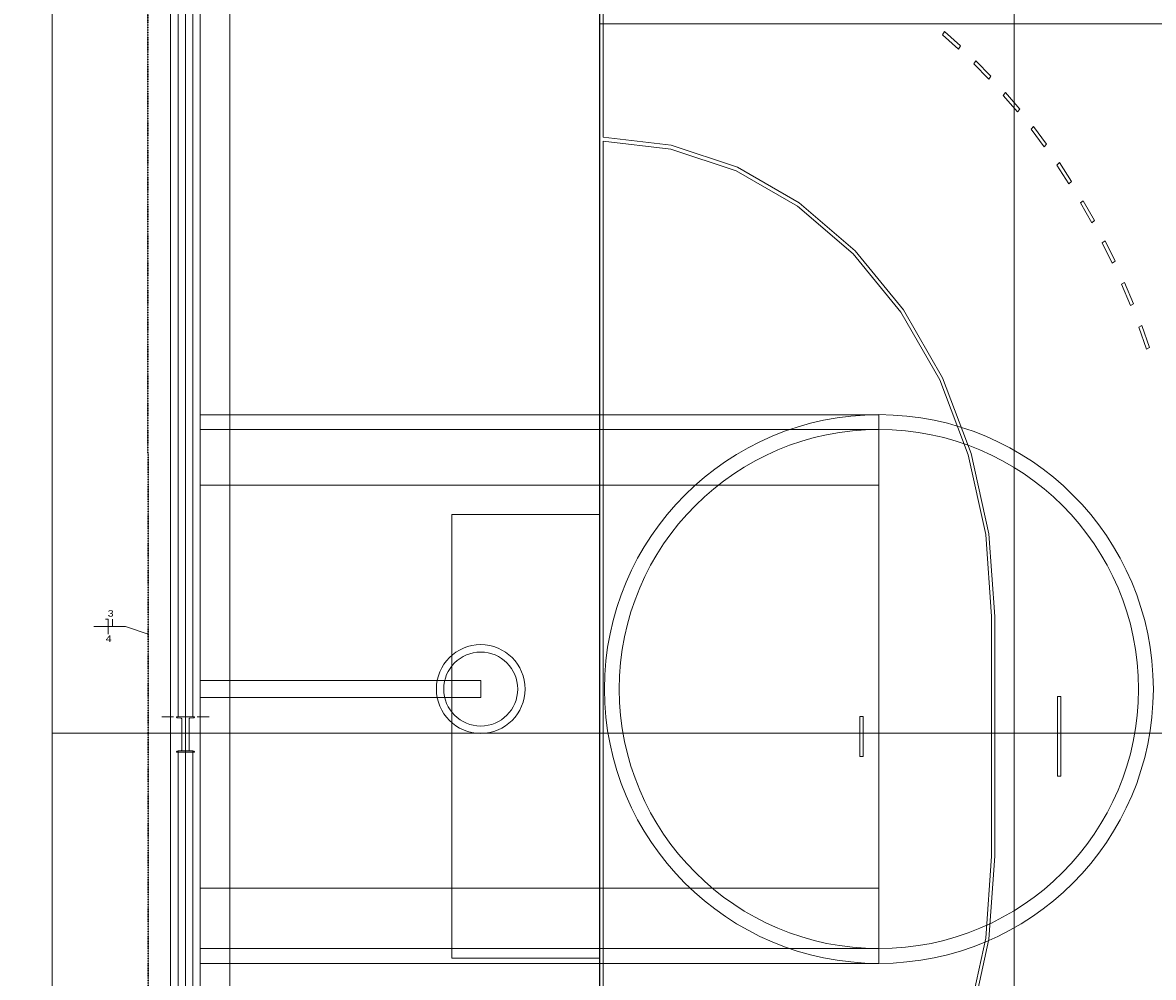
# Model space of a CAD drawing. Header units: millimetres. Extents: x 10050 to 25386, y -10594 to -3144.
# Tile 10 of 29: x 14891 to 16419, y -8964 to -7674. Entities that reach past the tile are written whole.
import ezdxf

# ---------------------------------------------------------------- set-up
doc = ezdxf.new("R2010")
doc.units = ezdxf.units.MM
doc.linetypes.add('JIS_02_1.2', pattern=[0.25, 0.125, -0.125])
for name, color, linetype, lineweight in [('EL-Condutos', 4, 'Continuous', 30), ('EL-Fios', 9, 'Continuous', 20), ('EL-Textos fios', 7, 'Continuous', 20)]:
    doc.layers.add(name, color=color, linetype=linetype, lineweight=lineweight)
doc.layers.add('Interior - Mobiliário', color=7, linetype='Continuous')
doc.layers.add('Linha _ Trama.2D', color=7, linetype='Continuous')
doc.styles.add('ARIAL', font='arial.ttf', dxfattribs={"width": 1.2})

msp = doc.modelspace()

# ---------------------------------------------------------------- linework, layer by layer
at = {"layer": 'EL-Condutos', "linetype": 'JIS_02_1.2'}
msp.add_spline([(15059.92, -7395.15), (15059.99, -7512.33), (15060.05, -7622.1), (15060.11, -7724.99), (15060.17, -7821.51), (15060.22, -7912.22), (15060.27, -7997.62), (15060.32, -8078.26), (15060.37, -8154.66), (15060.41, -8227.36), (15060.45, -8296.87), (15060.49, -8363.74), (15060.53, -8428.49), (15060.56, -8491.65), (15060.6, -8553.75), (15060.63, -8615.32), (15060.67, -8676.9), (15060.71, -8739), (15060.74, -8802.16), (15060.78, -8866.91), (15060.82, -8933.78), (15060.86, -9003.29), (15060.9, -9075.99), (15060.95, -9152.39), (15061, -9233.03), (15061.05, -9318.43), (15061.1, -9409.13), (15061.15, -9505.66), (15061.21, -9608.54), (15061.28, -9718.31), (15061.35, -9835.5)], degree=3, dxfattribs=at)
at = {"layer": 'EL-Fios'}
for p, q in [((15003.14, -8480.36), (15006.47, -8480.36)), ((15006.47, -8500.36), (15006.47, -8480.36)), ((15012.44, -8490.36), (15012.44, -8480.36))]:
    msp.add_line(p, q, dxfattribs=at)
at = {"layer": 'EL-Textos fios'}
for p in [(14987.18, -8490.36), (15060.57, -8500.39)]:
    msp.add_line(p, (15030.12, -8490.36), dxfattribs=at)
at = {"layer": 'Interior - Mobiliário', "color": 124, "linetype": 'Continuous', "lineweight": 0}
for p, q in [((15101.06, -7380.65), (15101.06, -8612.14)), ((15111.06, -7380.65), (15111.06, -8612.14)), ((15121.06, -8612.14), (15121.06, -7380.65)), ((15101.06, -8612.14), (15121.06, -8612.14)), ((15101.06, -9889.95), (15101.06, -8658.45)), ((15101.06, -8658.45), (15121.06, -8658.45)), ((15111.06, -9889.95), (15111.06, -8658.45)), ((15121.06, -8658.45), (15121.06, -9889.95))]:
    msp.add_line(p, q, dxfattribs=at)
at = {"layer": 'Interior - Mobiliário', "color": 102, "linetype": 'Continuous', "lineweight": 0}
for p, q in [((15671.06, -9718.69), (15671.06, -7558.69)), ((15671.06, -7558.69), (15671.06, -9718.69)), ((15675.51, -7564.09), (15675.51, -7828.71)), ((16134.4, -7690.44), (16136.99, -7686.05)), ((16136.99, -7686.05), (16158.44, -7705.33)), ((16155.74, -7709.62), (16134.4, -7690.44)), ((16158.44, -7705.33), (16155.74, -7709.62)), ((16176.53, -7729.65), (16179.36, -7725.47)), ((16196.77, -7750.5), (16176.53, -7729.65)), ((16179.36, -7725.47), (16199.71, -7746.45)), ((16199.71, -7746.45), (16196.77, -7750.5)), ((16216.42, -7772.17), (16219.47, -7768.23)), ((16235.47, -7794.62), (16216.42, -7772.17)), ((16219.47, -7768.23), (16238.62, -7790.8)), ((16238.62, -7790.8), (16235.47, -7794.62)), ((16253.89, -7817.82), (16257.14, -7814.14)), ((16271.66, -7841.76), (16253.89, -7817.82)), ((16257.14, -7814.14), (16275.01, -7838.21)), ((15675.51, -7828.71), (15767.68, -7839.39)), ((15766.91, -7844.71), (15675.51, -7834.11)), ((15675.51, -7834.11), (15675.51, -9443.27)), ((15767.68, -7839.39), (15856.95, -7869.22)), ((16275.01, -7838.21), (16271.66, -7841.76)), ((15855.43, -7874.29), (15766.91, -7844.71)), ((15856.95, -7869.22), (15940.63, -7917.32)), ((16288.76, -7866.4), (16292.21, -7862.99)), ((16305.18, -7891.72), (16288.76, -7866.4)), ((16292.21, -7862.99), (16308.72, -7888.45)), ((15938.4, -7921.99), (15855.43, -7874.29)), ((16308.72, -7888.45), (16305.18, -7891.72)), ((16320.89, -7917.69), (16324.53, -7914.57)), ((16324.53, -7914.57), (16339.6, -7941.31)), ((16013.34, -7986.37), (15938.4, -7921.99)), ((15940.63, -7917.32), (16016.2, -7982.23)), ((16335.89, -7944.28), (16320.89, -7917.69)), ((16339.6, -7941.31), (16335.89, -7944.28)), ((16350.14, -7971.46), (16353.93, -7968.64)), ((16363.64, -7999.21), (16350.14, -7971.46)), ((16353.93, -7968.64), (16367.51, -7996.54)), ((16077.99, -8065.48), (16013.34, -7986.37)), ((16016.2, -7982.23), (16081.4, -8062.01)), ((16367.51, -7996.54), (16363.64, -7999.21)), ((16376.37, -8027.48), (16380.31, -8024.97)), ((16388.31, -8056.25), (16376.37, -8027.48)), ((16380.31, -8024.97), (16392.32, -8053.91)), ((16392.32, -8053.91), (16388.31, -8056.25)), ((16130.4, -8156.95), (16077.99, -8065.48)), ((16081.4, -8062.01), (16134.26, -8154.25)), ((16399.46, -8085.5), (16403.53, -8083.31)), ((16403.53, -8083.31), (16413.93, -8113.15)), ((16409.8, -8115.17), (16399.46, -8085.5)), ((16413.93, -8113.15), (16409.8, -8115.17)), ((16169.01, -8258.04), (16130.4, -8156.95)), ((16134.26, -8154.25), (16173.19, -8256.19)), ((16192.65, -8365.7), (16169.01, -8258.04)), ((16173.19, -8256.19), (16197.03, -8364.76)), ((15671.06, -8338.69), (15471.06, -8338.69)), ((15471.06, -8338.69), (15471.06, -8938.69)), ((16200.61, -8476.69), (16192.65, -8365.7)), ((16197.03, -8364.76), (16205.06, -8476.69)), ((16200.61, -8800.69), (16200.61, -8476.69)), ((16205.06, -8476.69), (16205.06, -8800.69)), ((16289.61, -8692.69), (16289.61, -8584.69)), ((16289.61, -8584.69), (16294.06, -8584.69)), ((16294.06, -8584.69), (16294.06, -8692.69)), ((16022.61, -8665.69), (16022.61, -8611.69)), ((16022.61, -8611.69), (16027.06, -8611.69)), ((16027.06, -8611.69), (16027.06, -8665.69)), ((16027.06, -8665.69), (16022.61, -8665.69)), ((16294.06, -8692.69), (16289.61, -8692.69)), ((16192.65, -8911.69), (16200.61, -8800.69)), ((16205.06, -8800.69), (16197.03, -8912.62)), ((16169.01, -9019.35), (16192.65, -8911.69)), ((16197.03, -8912.62), (16173.19, -9021.19)), ((15471.06, -8938.69), (15671.06, -8938.69))]:
    msp.add_line(p, q, dxfattribs=at)
at = {"layer": 'Linha _ Trama.2D', "color": 97, "linetype": 'Continuous', "lineweight": 0}
for p, q in [((15111.06, -7152.3), (15111.06, -10118.3)), ((16231.06, -7152.3), (16231.06, -10118.3)), ((15171.06, -7395.34), (15171.06, -9882.04)), ((15670.46, -7675.55), (19229.38, -7675.55)), ((15670.46, -9473.87), (15670.46, -7675.55)), ((15131.06, -8203.83), (16048.29, -8203.83)), ((16048.29, -8203.83), (16048.29, -8945.6)), ((15131.06, -8952.09), (15131.06, -8210.32)), ((15131.06, -8223.83), (16048.29, -8223.83)), ((15131.06, -8299.17), (16048.29, -8299.17)), ((16048.29, -8305.65), (16048.29, -8843.78)), ((15111.06, -8596.14), (15111.06, -8572.14)), ((15130.92, -8563.06), (15510.15, -8563.06)), ((15510.15, -8563.06), (15510.15, -8586.37)), ((15510.15, -8586.37), (15130.92, -8586.37)), ((15095.06, -8612.14), (15079.06, -8612.14)), ((15127.06, -8612.14), (15143.06, -8612.14)), ((15111.06, -8628.14), (15111.06, -8652.14)), ((16048.29, -8843.78), (15131.06, -8843.78)), ((16048.29, -8925.6), (15131.06, -8925.6)), ((16048.29, -8945.6), (15131.06, -8945.6))]:
    msp.add_line(p, q, dxfattribs=at)
for points in [[(14931.06, -8634.38), (14931.06, -7151.38)], [(15091.06, -7335.3), (15091.06, -9895.3)], [(15131.06, -9895.3), (15131.06, -7335.3)], [(14931.06, -8634.38), (19931.06, -8634.38)], [(14931.06, -10117.38), (14931.06, -8634.38)], [(19931.06, -8634.38), (14931.06, -8634.38)]]:
    msp.add_lwpolyline(points, dxfattribs=at)
for points in [[(13388.8, -7341.62), (13724.79, -9441.58), (14303.79, -9935.3), (15091.06, -9935.3), (15091.06, -7335.3)], [(15091.06, -9935.3), (19114.84, -9935.3), (19771.06, -9935.3), (19771.06, -7335.3), (15091.06, -7335.3)], [(15670.46, -7559.66), (19231.37, -7559.66), (19231.37, -9714.28), (15670.46, -9714.28)], [(15123.06, -8660.14), (15123.06, -8659.65), (15122.86, -8659.12), (15122.37, -8658.85), (15116.69, -8658.06), (15116.2, -8657.79), (15116, -8657.27), (15116, -8615.02), (15116.2, -8614.5), (15116.69, -8614.23), (15122.37, -8613.44), (15122.86, -8613.17), (15123.06, -8612.64), (15123.06, -8612.14), (15116, -8612.14), (15106.12, -8612.14), (15099.06, -8612.14), (15099.06, -8612.64), (15099.26, -8613.17), (15099.75, -8613.44), (15105.43, -8614.23), (15105.92, -8614.5), (15106.12, -8615.02), (15106.12, -8657.27), (15105.92, -8657.79), (15105.43, -8658.06), (15099.75, -8658.85), (15099.26, -8659.12), (15099.06, -8659.65), (15099.06, -8660.14), (15106.12, -8660.14), (15116, -8660.14)]]:
    msp.add_lwpolyline(points, close=True, dxfattribs=at)
for centre, radius in [((16048.29, -8574.71), 370.89), ((16048.29, -8574.71), 350.89), ((15510.15, -8574.71), 60), ((15510.15, -8574.71), 50)]:
    msp.add_circle(centre, radius, dxfattribs=at)

# ---------------------------------------------------------------- texts
at = {"layer": 'EL-Textos fios', "char_height": 8.67, "width": 10.4, "attachment_point": 8, "line_spacing_factor": 0.798, "style": 'ARIAL'}
for s, insert in [('3', (15009.94, -8476.9)), ('4', (15007.27, -8510.95))]:
    msp.add_mtext(s, dxfattribs=dict(at, insert=insert))

doc.saveas('drawing.dxf')
